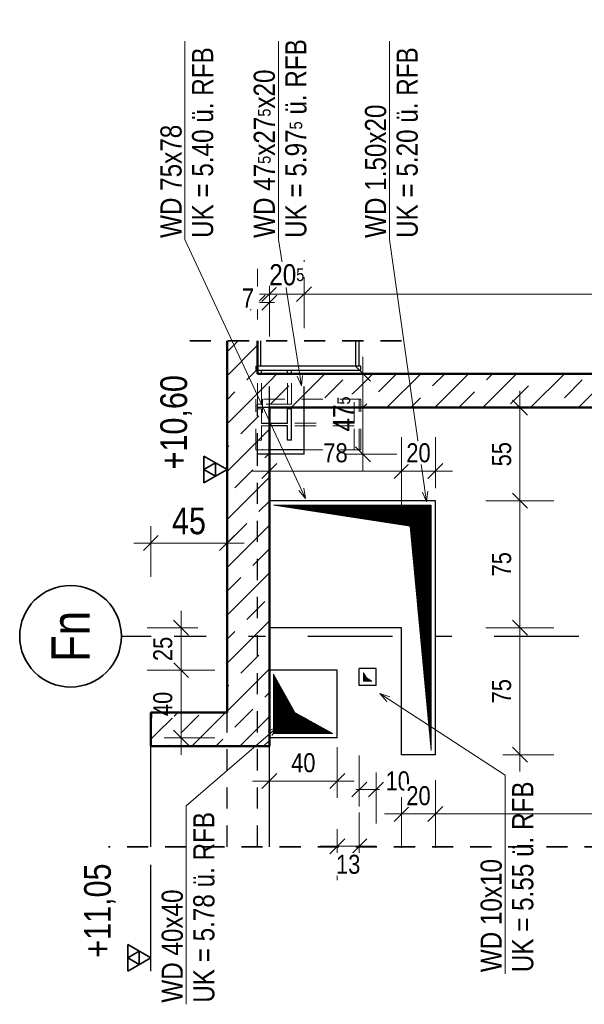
# Model space of a CAD drawing. Header units: millimetres. Extents: x -13 to 146, y -13 to 60.
# Tile 157 of 170: x 70.15 to 73.48, y 24.53 to 30.34. Entities that reach past the tile are written whole.
import ezdxf
from ezdxf.enums import TextEntityAlignment as Align

# ---------------------------------------------------------------- set-up
doc = ezdxf.new("R2010")
doc.units = ezdxf.units.MM
doc.linetypes.add('DASHDOTX2', pattern=[2, 1, -0.5, 0, -0.5])
doc.linetypes.add('HIDDEN', pattern=[0.375, 0.25, -0.125])
for name, color, linetype, lineweight in [('01_Neubau Raumschraffuren', 7, 'Continuous', 20), ('Achsen', 7, 'Continuous', 20), ('Schraffuren', 7, 'Continuous', 20), ('Texte', 7, 'Continuous', 20)]:
    doc.layers.add(name, color=color, linetype=linetype, lineweight=lineweight)
doc.styles.add('Arial Narrow', font='ARIALN.TTF')
doc.dimstyles.new('Arch_Strakon_dimstyle', dxfattribs={"dimtxt": 11.25, "dimasz": 1, "dimexe": 1.25, "dimexo": 0.0625, "dimgap": 1, "dimtad": 0, "dimdec": 5, "dimzin": 12, "dimdsep": 46, "dimtxsty": 'Arial Narrow', "dimblk": 'Arrowhead_Tick', "dimsah": 1, "dimcen": 0, "dimse1": 1, "dimse2": 1, "dimclrd": 6, "dimclrt": 3, "dimazin": 0, "dimtfac": 1, "dimtdec": 4, "dimtmove": 0, "dimatfit": 3, "dimldrblk": 'NONE', "dimfxl": 1, "dimtvp": 1, "dimtolj": 1, "dimtzin": 0, "dimlwd": 13, "dimarcsym": 2})
pattern_1 = [(45, (0, 0), (-0.00367695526, 0.00367695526), [])]
pattern_2 = [(45, (0, 0), (-0.14142136, 0.14142136), [0.15, -0.1]), (45, (-0.07071, 0.07071), (-0.14142136, 0.14142136), [])]

# ---------------------------------------------------------------- blocks, each defined once
blk = doc.blocks.new('Arrowhead_Tick')
at = {"color": 0, "linetype": 'Continuous', "lineweight": -2}
for p, q in [((0, 20), (0, -10)), ((-1, 0), (0, 0)), ((10, 0), (0, 0))]:
    blk.add_line(p, q, dxfattribs=at)
at = {"color": 2, "linetype": 'Continuous', "lineweight": 35}
blk.add_line((4.42, 4.42), (-4.42, -4.42), dxfattribs=at)
blk = doc.blocks.new('*D739')
at = {"color": 6, "linetype": 'Continuous', "lineweight": 13}
blk.add_line((73.1, 26.01), (73.1, 26.74), dxfattribs=at)
at = {"layer": 'Defpoints', "color": 0}
for p in [(72.4017, 26.75), (73.1, 26.75), (72.6017, 26)]:
    blk.add_point(p, dxfattribs=at)
at = {"color": 6, "lineweight": 13, "xscale": 0.01, "yscale": 0.01, "zscale": 0.01}
for p, rotation in [((73.1, 26.75), 90), ((73.1, 26), 270)]:
    blk.add_blockref('Arrowhead_Tick', p, dxfattribs=dict(at, rotation=rotation))
at = {"color": 3, "lineweight": 35, "insert": (72.9928, 26.375), "char_height": 0.1125, "attachment_point": 5, "rotation": 90, "style": 'Arial Narrow', "bg_fill": 3, "box_fill_scale": 1.1, "bg_fill_color": 256, "bg_fill_true_color": 13158600, "bg_fill_transparency": 0}
blk.add_mtext('\\A1;75', dxfattribs=at)
blk = doc.blocks.new('_None')
blk = doc.blocks.new('*D740')
at = {"color": 6, "linetype": 'Continuous', "lineweight": 13}
blk.add_line((73.1, 26.76), (73.1, 27.49), dxfattribs=at)
at = {"layer": 'Defpoints', "color": 0}
for p in [(72.6017, 27.5), (73.1, 27.5), (72.4017, 26.75)]:
    blk.add_point(p, dxfattribs=at)
at = {"color": 6, "lineweight": 13, "xscale": 0.01, "yscale": 0.01, "zscale": 0.01}
for p, rotation in [((73.1, 27.5), 90), ((73.1, 26.75), 270)]:
    blk.add_blockref('Arrowhead_Tick', p, dxfattribs=dict(at, rotation=rotation))
at = {"color": 3, "lineweight": 35, "insert": (72.9928, 27.125), "char_height": 0.1125, "attachment_point": 5, "rotation": 90, "style": 'Arial Narrow', "bg_fill": 3, "box_fill_scale": 1.1, "bg_fill_color": 256, "bg_fill_true_color": 13158600, "bg_fill_transparency": 0}
blk.add_mtext('\\A1;75', dxfattribs=at)
blk = doc.blocks.new('*D741')
at = {"color": 6, "linetype": 'Continuous', "lineweight": 13}
blk.add_line((73.1, 27.51), (73.1, 28.04), dxfattribs=at)
at = {"layer": 'Defpoints', "color": 0}
for p in [(71.6217, 28.05), (73.1, 28.05), (72.6017, 27.5)]:
    blk.add_point(p, dxfattribs=at)
at = {"color": 6, "lineweight": 13, "xscale": 0.01, "yscale": 0.01, "zscale": 0.01}
for p, rotation in [((73.1, 28.05), 90), ((73.1, 27.5), 270)]:
    blk.add_blockref('Arrowhead_Tick', p, dxfattribs=dict(at, rotation=rotation))
at = {"color": 3, "lineweight": 35, "insert": (72.9928, 27.775), "char_height": 0.1125, "attachment_point": 5, "rotation": 90, "style": 'Arial Narrow', "bg_fill": 3, "box_fill_scale": 1.1, "bg_fill_color": 256, "bg_fill_true_color": 13158600, "bg_fill_transparency": 0}
blk.add_mtext('\\A1;55', dxfattribs=at)
blk = doc.blocks.new('*D742')
at = {"color": 6, "linetype": 'Continuous', "lineweight": 13}
blk.add_line((71.6317, 27.6754), (72.3917, 27.6754), dxfattribs=at)
at = {"layer": 'Defpoints', "color": 0}
for p in [(72.4017, 27.6754), (71.6217, 26.75), (72.4017, 26.75)]:
    blk.add_point(p, dxfattribs=at)
at = {"color": 6, "lineweight": 13, "xscale": 0.01, "yscale": 0.01, "zscale": 0.01}
blk.add_blockref('Arrowhead_Tick', (72.4017, 27.6754), dxfattribs=at)
at = {"color": 6, "lineweight": 13, "xscale": 0.01, "yscale": 0.01, "zscale": 0.01, "rotation": 180}
blk.add_blockref('Arrowhead_Tick', (71.6217, 27.6754), dxfattribs=at)
at = {"color": 3, "lineweight": 35, "insert": (72.0117, 27.7828), "char_height": 0.1125, "attachment_point": 5, "style": 'Arial Narrow', "bg_fill": 3, "box_fill_scale": 1.1, "bg_fill_color": 256, "bg_fill_true_color": 13158600, "bg_fill_transparency": 0}
blk.add_mtext('\\A1;78', dxfattribs=at)
blk = doc.blocks.new('*D743')
at = {"color": 6, "linetype": 'Continuous', "lineweight": 13}
blk.add_line((72.4117, 27.6754), (72.5917, 27.6754), dxfattribs=at)
at = {"layer": 'Defpoints', "color": 0}
for p in [(72.6017, 27.6754), (72.6017, 27.5), (72.4017, 26.75)]:
    blk.add_point(p, dxfattribs=at)
at = {"color": 6, "lineweight": 13, "xscale": 0.01, "yscale": 0.01, "zscale": 0.01}
blk.add_blockref('Arrowhead_Tick', (72.6017, 27.6754), dxfattribs=at)
at = {"color": 6, "lineweight": 13, "xscale": 0.01, "yscale": 0.01, "zscale": 0.01, "rotation": 180}
blk.add_blockref('Arrowhead_Tick', (72.4017, 27.6754), dxfattribs=at)
at = {"color": 3, "lineweight": 35, "insert": (72.5017, 27.7828), "char_height": 0.1125, "attachment_point": 5, "style": 'Arial Narrow', "bg_fill": 3, "box_fill_scale": 1.1, "bg_fill_color": 256, "bg_fill_true_color": 13158600, "bg_fill_transparency": 0}
blk.add_mtext('\\A1;20', dxfattribs=at)
blk = doc.blocks.new('*D744')
at = {"color": 6, "linetype": 'Continuous', "lineweight": 13}
blk.add_line((71.6317, 25.8447), (72.0117, 25.8447), dxfattribs=at)
at = {"layer": 'Defpoints', "color": 0}
for p in [(71.6217, 26.1001), (72.0217, 26.1001), (72.0217, 25.8447)]:
    blk.add_point(p, dxfattribs=at)
at = {"color": 6, "lineweight": 13, "xscale": 0.01, "yscale": 0.01, "zscale": 0.01}
blk.add_blockref('Arrowhead_Tick', (72.0217, 25.8447), dxfattribs=at)
at = {"color": 6, "lineweight": 13, "xscale": 0.01, "yscale": 0.01, "zscale": 0.01, "rotation": 180}
blk.add_blockref('Arrowhead_Tick', (71.6217, 25.8447), dxfattribs=at)
at = {"color": 3, "lineweight": 35, "insert": (71.8217, 25.9521), "char_height": 0.1125, "attachment_point": 5, "style": 'Arial Narrow', "bg_fill": 3, "box_fill_scale": 1.1, "bg_fill_color": 256, "bg_fill_true_color": 13158600, "bg_fill_transparency": 0}
blk.add_mtext('\\A1;40', dxfattribs=at)
blk = doc.blocks.new('*D745')
at = {"color": 6, "linetype": 'Continuous', "lineweight": 13}
blk.add_line((72.0317, 25.4597), (72.1417, 25.4597), dxfattribs=at)
at = {"layer": 'Defpoints', "color": 0}
for p in [(72.1517, 26.4086), (72.0217, 26.1001), (72.1517, 25.4597)]:
    blk.add_point(p, dxfattribs=at)
at = {"color": 6, "lineweight": 13, "xscale": 0.01, "yscale": 0.01, "zscale": 0.01}
blk.add_blockref('Arrowhead_Tick', (72.1517, 25.4597), dxfattribs=at)
at = {"color": 6, "lineweight": 13, "xscale": 0.01, "yscale": 0.01, "zscale": 0.01, "rotation": 180}
blk.add_blockref('Arrowhead_Tick', (72.0217, 25.4597), dxfattribs=at)
at = {"color": 3, "lineweight": 35, "insert": (72.0867, 25.3522), "char_height": 0.1125, "attachment_point": 5, "style": 'Arial Narrow', "bg_fill": 3, "box_fill_scale": 1.1, "bg_fill_color": 256, "bg_fill_true_color": 13158600, "bg_fill_transparency": 0}
blk.add_mtext('\\A1;13', dxfattribs=at)
blk = doc.blocks.new('*D746')
at = {"color": 6, "linetype": 'Continuous', "lineweight": 13}
for p, q in [((72.1417, 25.7947), (72.1317, 25.7947)), ((72.1517, 25.7947), (72.2517, 25.7947)), ((72.2617, 25.7947), (72.2717, 25.7947))]:
    blk.add_line(p, q, dxfattribs=at)
at = {"layer": 'Defpoints', "color": 0}
for p in [(72.1517, 26.4086), (72.2517, 26.4086), (72.2517, 25.7947)]:
    blk.add_point(p, dxfattribs=at)
at = {"color": 6, "lineweight": 13, "xscale": 0.01, "yscale": 0.01, "zscale": 0.01}
blk.add_blockref('Arrowhead_Tick', (72.1517, 25.7947), dxfattribs=at)
at = {"color": 6, "lineweight": 13, "xscale": 0.01, "yscale": 0.01, "zscale": 0.01, "rotation": 180}
blk.add_blockref('Arrowhead_Tick', (72.2517, 25.7947), dxfattribs=at)
at = {"color": 3, "lineweight": 35, "insert": (72.3788, 25.8447), "char_height": 0.1125, "attachment_point": 5, "style": 'Arial Narrow', "bg_fill": 3, "box_fill_scale": 1.1, "bg_fill_color": 256, "bg_fill_true_color": 13158600, "bg_fill_transparency": 0}
blk.add_mtext('\\A1;10', dxfattribs=at)
blk = doc.blocks.new('*D747')
at = {"color": 6, "linetype": 'Continuous', "lineweight": 13}
blk.add_line((71.1, 26.1101), (71.1, 26.4901), dxfattribs=at)
at = {"layer": 'Defpoints', "color": 0}
for p in [(71.1, 26.5001), (71.6217, 26.5001), (71.6217, 26.1001)]:
    blk.add_point(p, dxfattribs=at)
at = {"color": 6, "lineweight": 13, "xscale": 0.01, "yscale": 0.01, "zscale": 0.01}
for p, rotation in [((71.1, 26.5001), 90), ((71.1, 26.1001), 270)]:
    blk.add_blockref('Arrowhead_Tick', p, dxfattribs=dict(at, rotation=rotation))
at = {"color": 3, "lineweight": 35, "insert": (70.9926, 26.3001), "char_height": 0.1125, "attachment_point": 5, "rotation": 90, "style": 'Arial Narrow', "bg_fill": 3, "box_fill_scale": 1.1, "bg_fill_color": 256, "bg_fill_true_color": 13158600, "bg_fill_transparency": 0}
blk.add_mtext('\\A1;40', dxfattribs=at)
blk = doc.blocks.new('*D748')
at = {"color": 6, "linetype": 'Continuous', "lineweight": 13}
blk.add_line((71.1, 26.5101), (71.1, 26.74), dxfattribs=at)
at = {"layer": 'Defpoints', "color": 0}
for p in [(71.1, 26.75), (71.6217, 26.75), (71.6217, 26.5001)]:
    blk.add_point(p, dxfattribs=at)
at = {"color": 6, "lineweight": 13, "xscale": 0.01, "yscale": 0.01, "zscale": 0.01}
for p, rotation in [((71.1, 26.75), 90), ((71.1, 26.5001), 270)]:
    blk.add_blockref('Arrowhead_Tick', p, dxfattribs=dict(at, rotation=rotation))
at = {"color": 3, "lineweight": 35, "insert": (70.9926, 26.625), "char_height": 0.1125, "attachment_point": 5, "rotation": 90, "style": 'Arial Narrow', "bg_fill": 3, "box_fill_scale": 1.1, "bg_fill_color": 256, "bg_fill_true_color": 13158600, "bg_fill_transparency": 0}
blk.add_mtext('\\A1;25', dxfattribs=at)
blk = doc.blocks.new('*D750')
at = {"color": 6, "linetype": 'Continuous', "lineweight": 13}
blk.add_line((72.4117, 25.65), (72.5917, 25.65), dxfattribs=at)
at = {"layer": 'Defpoints', "color": 0}
for p in [(72.4017, 27.5), (72.6017, 26), (72.6017, 25.65)]:
    blk.add_point(p, dxfattribs=at)
at = {"color": 6, "lineweight": 13, "xscale": 0.01, "yscale": 0.01, "zscale": 0.01}
blk.add_blockref('Arrowhead_Tick', (72.6017, 25.65), dxfattribs=at)
at = {"color": 6, "lineweight": 13, "xscale": 0.01, "yscale": 0.01, "zscale": 0.01, "rotation": 180}
blk.add_blockref('Arrowhead_Tick', (72.4017, 25.65), dxfattribs=at)
at = {"color": 3, "lineweight": 35, "insert": (72.5017, 25.7574), "char_height": 0.1125, "attachment_point": 5, "style": 'Arial Narrow', "bg_fill": 3, "box_fill_scale": 1.1, "bg_fill_color": 256, "bg_fill_true_color": 13158600, "bg_fill_transparency": 0}
blk.add_mtext('\\A1;20', dxfattribs=at)
blk = doc.blocks.new('*D751')
at = {"color": 6, "linetype": 'Continuous', "lineweight": 13}
blk.add_line((72.6117, 25.65), (77.7917, 25.65), dxfattribs=at)
at = {"layer": 'Defpoints', "color": 0}
for p in [(77.8017, 27.6625), (72.6017, 26), (77.8017, 25.65)]:
    blk.add_point(p, dxfattribs=at)
at = {"color": 6, "lineweight": 13, "xscale": 0.01, "yscale": 0.01, "zscale": 0.01}
blk.add_blockref('Arrowhead_Tick', (77.8017, 25.65), dxfattribs=at)
at = {"color": 6, "lineweight": 13, "xscale": 0.01, "yscale": 0.01, "zscale": 0.01, "rotation": 180}
blk.add_blockref('Arrowhead_Tick', (72.6017, 25.65), dxfattribs=at)
at = {"color": 3, "lineweight": 35, "insert": (75.2017, 25.7574), "char_height": 0.1125, "attachment_point": 5, "style": 'Arial Narrow', "bg_fill": 3, "box_fill_scale": 1.1, "bg_fill_color": 256, "bg_fill_true_color": 13158600, "bg_fill_transparency": 0}
blk.add_mtext('\\A1;5.20', dxfattribs=at)
blk = doc.blocks.new('*D756')
at = {"color": 6, "linetype": 'Continuous', "lineweight": 13}
blk.add_line((70.9317, 27.25), (71.3617, 27.25), dxfattribs=at)
at = {"layer": 'Defpoints', "color": 0}
for p in [(71.3717, 27.25), (70.9217, 26.25), (71.3717, 26.25)]:
    blk.add_point(p, dxfattribs=at)
at = {"color": 6, "lineweight": 13, "xscale": 0.01, "yscale": 0.01, "zscale": 0.01}
blk.add_blockref('Arrowhead_Tick', (71.3717, 27.25), dxfattribs=at)
at = {"color": 6, "lineweight": 13, "xscale": 0.01, "yscale": 0.01, "zscale": 0.01, "rotation": 180}
blk.add_blockref('Arrowhead_Tick', (70.9217, 27.25), dxfattribs=at)
at = {"color": 2, "lineweight": 35, "insert": (71.1467, 27.3801), "char_height": 0.1575, "attachment_point": 5, "style": 'Arial Narrow', "bg_fill": 3, "box_fill_scale": 1.1, "bg_fill_color": 256, "bg_fill_true_color": 13158600, "bg_fill_transparency": 0}
blk.add_mtext('\\A1;45', dxfattribs=at)
blk = doc.blocks.new('*D795')
at = {"layer": 'Defpoints', "color": 0}
for p in [(71.6217, 28.25), (71.8267, 28.25)]:
    blk.add_point(p, dxfattribs=at)
at = {"layer": 'Texte', "color": 6, "linetype": 'Continuous', "lineweight": 13}
blk.add_line((71.6317, 28.7203), (71.8167, 28.7203), dxfattribs=at)
at = {"layer": 'Texte', "color": 6, "lineweight": 13, "xscale": 0.01, "yscale": 0.01, "zscale": 0.01}
blk.add_blockref('Arrowhead_Tick', (71.8267, 28.7203), dxfattribs=at)
at = {"layer": 'Texte', "color": 6, "lineweight": 13, "xscale": 0.01, "yscale": 0.01, "zscale": 0.01, "rotation": 180}
blk.add_blockref('Arrowhead_Tick', (71.6217, 28.7203), dxfattribs=at)
at = {"layer": 'Texte', "color": 3, "lineweight": 35, "insert": (71.7242, 28.8342), "char_height": 0.125, "attachment_point": 5, "style": 'Arial Narrow', "bg_fill": 3, "box_fill_scale": 1.1, "bg_fill_color": 256, "bg_fill_true_color": 13158600, "bg_fill_transparency": 0}
blk.add_mtext('\\A1;20{\\A1;\\H.6x;\\S5;}', dxfattribs=at)
at = {"layer": 'Defpoints', "color": 0}
blk.add_point((71.8267, 28.7203), dxfattribs=at)
blk = doc.blocks.new('*D796')
at = {"layer": 'Defpoints', "color": 0}
for p in [(71.8267, 28.25), (71.8267, 27.775)]:
    blk.add_point(p, dxfattribs=at)
at = {"layer": 'Texte', "color": 6, "linetype": 'Continuous', "lineweight": 13}
blk.add_line((72.1732, 27.785), (72.1732, 28.24), dxfattribs=at)
at = {"layer": 'Texte', "color": 6, "lineweight": 13, "xscale": 0.01, "yscale": 0.01, "zscale": 0.01}
for p, rotation in [((72.1732, 28.25), 90), ((72.1732, 27.775), 270)]:
    blk.add_blockref('Arrowhead_Tick', p, dxfattribs=dict(at, rotation=rotation))
at = {"layer": 'Texte', "color": 3, "lineweight": 35, "insert": (72.0607, 28.0125), "char_height": 0.125, "attachment_point": 5, "rotation": 90, "style": 'Arial Narrow', "bg_fill": 3, "box_fill_scale": 1.1, "bg_fill_color": 256, "bg_fill_true_color": 13158600, "bg_fill_transparency": 0}
blk.add_mtext('\\A1;47{\\A1;\\H.6x;\\S5;}', dxfattribs=at)
at = {"layer": 'Defpoints', "color": 0}
blk.add_point((72.1732, 28.25), dxfattribs=at)
blk = doc.blocks.new('*D797')
at = {"color": 6, "linetype": 'Continuous', "lineweight": 13}
blk.add_line((71.8367, 28.7203), (77.7917, 28.7203), dxfattribs=at)
at = {"layer": 'Defpoints', "color": 0}
for p in [(77.8017, 28.7203), (77.8017, 28.05), (71.8267, 27.775)]:
    blk.add_point(p, dxfattribs=at)
at = {"color": 6, "lineweight": 13, "xscale": 0.01, "yscale": 0.01, "zscale": 0.01}
blk.add_blockref('Arrowhead_Tick', (77.8017, 28.7203), dxfattribs=at)
at = {"color": 6, "lineweight": 13, "xscale": 0.01, "yscale": 0.01, "zscale": 0.01, "rotation": 180}
blk.add_blockref('Arrowhead_Tick', (71.8267, 28.7203), dxfattribs=at)
at = {"color": 3, "lineweight": 35, "insert": (74.8142, 28.8342), "char_height": 0.125, "attachment_point": 5, "style": 'Arial Narrow', "bg_fill": 3, "box_fill_scale": 1.1, "bg_fill_color": 256, "bg_fill_true_color": 13158600, "bg_fill_transparency": 0}
blk.add_mtext('\\A1;5.97{\\A1;\\H.6x;\\S5;}', dxfattribs=at)
blk = doc.blocks.new('*D813')
at = {"layer": 'Defpoints', "color": 0}
for p in [(71.6217, 28.6703), (71.6217, 28.25), (71.5517, 27.857)]:
    blk.add_point(p, dxfattribs=at)
at = {"layer": 'Texte', "color": 6, "linetype": 'Continuous', "lineweight": 13}
for p, q in [((71.5417, 28.6703), (71.5317, 28.6703)), ((71.5517, 28.6703), (71.6217, 28.6703)), ((71.6317, 28.6703), (71.6417, 28.6703))]:
    blk.add_line(p, q, dxfattribs=at)
at = {"layer": 'Texte', "color": 6, "lineweight": 13, "xscale": 0.01, "yscale": 0.01, "zscale": 0.01}
blk.add_blockref('Arrowhead_Tick', (71.5517, 28.6703), dxfattribs=at)
at = {"layer": 'Texte', "color": 6, "lineweight": 13, "xscale": 0.01, "yscale": 0.01, "zscale": 0.01, "rotation": 180}
blk.add_blockref('Arrowhead_Tick', (71.6217, 28.6703), dxfattribs=at)
at = {"layer": 'Texte', "color": 3, "lineweight": 35, "insert": (71.4949, 28.6976), "char_height": 0.1125, "attachment_point": 5, "style": 'Arial Narrow', "bg_fill": 3, "box_fill_scale": 1.1, "bg_fill_color": 256, "bg_fill_true_color": 13158600, "bg_fill_transparency": 0}
blk.add_mtext('\\A1;7', dxfattribs=at)

msp = doc.modelspace()

# ---------------------------------------------------------------- hatches: boundary and pattern name
at = {"layer": 'Schraffuren', "lineweight": 13}
h = msp.add_hatch(dxfattribs=at)
h.set_pattern_fill('bB', color=6, scale=0.01, angle=45, style=0, pattern_type=2)
h.set_pattern_definition(pattern_2)
h.paths.add_polyline_path([(71.371687, 26.04996), (71.621687, 26.04996), (71.621687, 28.249984), (71.551687, 28.249984), (71.551687, 28.444326), (71.371687, 28.444326)])
h = msp.add_hatch(dxfattribs=at)
h.set_pattern_fill('bB', color=6, scale=0.01, angle=45, style=0, pattern_type=2)
h.set_pattern_definition(pattern_2)
h.paths.add_polyline_path([(74.801688, 28.049968), (74.801681, 28.249968), (71.621687, 28.249984), (71.621687, 28.049984)])
h = msp.add_hatch(dxfattribs=at)
h.set_pattern_fill('bB', color=6, scale=0.01, angle=45, style=0, pattern_type=2)
h.set_pattern_definition(pattern_2)
h.paths.add_polyline_path([(70.921687, 26.04996), (71.371687, 26.04996), (71.371687, 26.24996), (70.921687, 26.24996)])
at = {"layer": 'Texte', "lineweight": 13}
h = msp.add_hatch(dxfattribs=at)
h.set_pattern_fill('Mau', color=6, scale=0.01, angle=45, style=0, pattern_type=2)
h.set_pattern_definition(pattern_1)
h.paths.add_polyline_path([(71.646687, 27.474966), (72.451681, 27.349966), (72.576681, 26.024966), (72.576681, 27.474966)])
h = msp.add_hatch(dxfattribs=at)
h.set_pattern_fill('Mau', color=6, scale=0.01, angle=45, style=0, pattern_type=2)
h.set_pattern_definition(pattern_1)
h.paths.add_polyline_path([(71.996681, 26.125115), (71.771685, 26.250118), (71.646681, 26.475116), (71.646687, 26.125116)])
h = msp.add_hatch(dxfattribs=at)
h.set_pattern_fill('Mau', color=6, scale=0.01, angle=45, style=0, pattern_type=2)
h.set_pattern_definition(pattern_1)
h.paths.add_polyline_path([(72.226681, 26.433563), (72.194688, 26.454204), (72.176681, 26.483563), (72.176681, 26.433563)])

# ---------------------------------------------------------------- linework, layer by layer
at = {"color": 5, "linetype": 'Continuous', "lineweight": 18}
for p, q in [((71.12279, 29.042711), (71.12279, 30.215432)), ((71.67511, 29.042711), (71.67511, 30.215432)), ((72.330215, 29.042711), (72.330215, 30.215432)), ((71.12279, 29.042711), (71.835445, 27.513097)), ((71.67511, 29.042711), (71.811029, 28.178382)), ((72.330215, 29.042711), (72.549658, 27.494546)), ((71.811029, 28.178382), (71.785827, 28.235157)), ((71.81759, 28.240152), (71.811029, 28.178382)), ((71.824679, 27.574273), (71.835445, 27.513097)), ((71.835445, 27.513097), (71.795533, 27.560694)), ((72.549658, 27.494546), (72.52532, 27.551696)), ((72.557155, 27.556208), (72.549658, 27.494546)), ((73.012387, 25.878596), (72.272829, 26.361065)), ((72.314297, 26.314816), (72.272829, 26.361065)), ((72.272829, 26.361065), (72.331866, 26.341746)), ((71.129987, 25.698568), (71.670971, 26.165724)), ((71.615051, 26.138678), (71.670971, 26.165724)), ((71.670971, 26.165724), (71.636066, 26.114342)), ((73.012387, 24.705875), (73.012387, 25.878596)), ((71.129987, 24.525847), (71.129987, 25.698568))]:
    msp.add_line(p, q, dxfattribs=at)
at = {"color": 3, "linetype": 'Continuous', "lineweight": 25}
for p, q in [((71.371687, 27.605621), (71.371687, 28.234046)), ((70.921687, 24.72125), (70.921687, 25.349675))]:
    msp.add_line(p, q, dxfattribs=at)
at = {"color": 2, "linetype": 'Continuous', "lineweight": 35}
for p, q in [((71.371687, 27.684371), (71.235292, 27.763121)), ((71.235292, 27.763121), (71.235292, 27.605621)), ((71.30349, 27.723746), (71.235292, 27.684371)), ((71.235292, 27.605621), (71.371687, 27.684371)), ((71.235292, 27.684371), (71.30349, 27.644996)), ((71.30349, 27.644996), (71.30349, 27.723746)), ((70.921687, 24.8), (70.785292, 24.87875)), ((70.785292, 24.87875), (70.785292, 24.72125)), ((70.85349, 24.839375), (70.785292, 24.8)), ((70.85349, 24.760625), (70.85349, 24.839375)), ((70.785292, 24.72125), (70.921687, 24.8)), ((70.785292, 24.8), (70.85349, 24.760625))]:
    msp.add_line(p, q, dxfattribs=at)
at = {"color": 9, "linetype": 'Continuous', "lineweight": 0}
for centre in [(72.401681, 27.499966), (71.621681, 26.749966), (71.621681, 26.100116)]:
    msp.add_circle(centre, 0.00111, dxfattribs=at)
at = {"layer": 'Achsen', "color": 3, "linetype": 'DASHDOTX2', "lineweight": 25, "ltscale": 0.5}
msp.add_line((70.747709, 26.69986), (74.845534, 26.69986), dxfattribs=at)
at = {"layer": 'Achsen', "color": 3, "linetype": 'Continuous', "lineweight": 25}
msp.add_line((72.251681, 26.508563), (72.151681, 26.508563), dxfattribs=at)
at = {"layer": 'Achsen', "color": 2, "linetype": 'Continuous', "lineweight": 35}
msp.add_circle((70.447709, 26.69986), 0.3, dxfattribs=at)
at = {"layer": 'Texte', "color": 6, "linetype": 'Continuous', "lineweight": 13}
for p, q in [((71.646687, 27.474966), (72.576681, 27.474966)), ((71.646687, 27.474966), (72.451681, 27.349966)), ((72.576681, 27.474966), (72.576681, 26.024966)), ((72.451681, 27.349966), (72.576681, 26.024966)), ((71.646687, 26.125116), (71.646681, 26.475116)), ((71.771685, 26.250118), (71.646681, 26.475116)), ((72.176681, 26.433563), (72.176681, 26.483563)), ((72.194688, 26.454204), (72.176681, 26.483563)), ((72.226681, 26.433563), (72.176681, 26.433563)), ((72.226681, 26.433563), (72.194688, 26.454204)), ((71.996681, 26.125115), (71.771685, 26.250118)), ((71.996681, 26.125115), (71.646687, 26.125116))]:
    msp.add_line(p, q, dxfattribs=at)

# ---------------------------------------------------------------- texts
at = {"color": 2, "lineweight": 35, "char_height": 0.1575, "attachment_point": 1, "rotation": 90, "line_spacing_factor": 0.9, "style": 'Arial Narrow'}
for s, insert in [(' +10,60', (70.977937, 27.635105)), (' +11,05', (70.527937, 24.750621))]:
    msp.add_mtext(s, dxfattribs=dict(at, insert=insert))
at = {"layer": 'Achsen', "color": 4, "lineweight": 50, "style": 'Arial Narrow'}
msp.add_text('Fn', height=0.225, rotation=90, dxfattribs=at).set_placement((70.447709, 26.699032), align=Align.MIDDLE_CENTER)
at = {"layer": 'Texte', "color": 3, "lineweight": 25, "style": 'Arial Narrow'}
for s, p in [('UK = 5.40 ü. RFB', (71.289748, 29.052417)), ('UK = 5.20 ü. RFB', (72.497172, 29.052417)), ('WD 1.50x20', (72.310683, 29.052417)), ('WD 75x78', (71.103259, 29.052417)), ('UK = 5.78 ü. RFB', (71.296944, 24.535553)), ('WD 40x40', (71.110455, 24.535553))]:
    msp.add_text(s, height=0.125, rotation=90, dxfattribs=at).set_placement(p)
at = {"layer": 'Texte', "color": 3, "lineweight": 25, "char_height": 0.125, "attachment_point": 7, "rotation": 90, "line_spacing_factor": 0.9, "style": 'Arial Narrow'}
for s, insert in [('WD 47{\\A1;\\H.6x;\\S5;}x27{\\A1;\\H.6x;\\S5;}x20', (71.655579, 29.052417)), ('UK = 5.97{\\A1;\\H.6x;\\S5;} ü. RFB', (71.842068, 29.052417))]:
    msp.add_mtext(s, dxfattribs=dict(at, insert=insert))

# ---------------------------------------------------------------- next in the draw order: dimensions: what is measured, and where the dimension line sits
at = {"lineweight": 35}
dim = msp.add_linear_dim(base=(73.1, 26.749966), p1=(72.601681, 25.999966), p2=(72.401681, 26.749966), angle=90, text='75', dimstyle='Arch_Strakon_dimstyle', override={"dimscale": 0.01, "dimtxt": 11.25, "dimasz": 1, "dimgap": 5, "dimtad": 1, "dimjust": 0, "dimtih": 0, "dimtoh": 0, "dimdec": 5, "dimdsep": 46, "dimtxsty": 'Arial Narrow', "dimclrd": 6, "dimclrt": 3, "dimtix": 1, "dimtofl": 255, "dimtmove": 0, "dimatfit": 2, "dimfxl": 0, "dimfxlon": 0, "dimtvp": 44.444444, "dimtfill": 1, "dimtfillclr": 7, "dimlwd": 13}, dxfattribs=at)
dim.commit()
dim.dimension.update_dxf_attribs({"geometry": '*D739', "text_midpoint": (73.1, 26.374966), "dimtype": 160})
dim = msp.add_linear_dim(base=(72.021681, 25.844662), p1=(71.621681, 26.100116), p2=(72.021681, 26.100116), text='40', dimstyle='Arch_Strakon_dimstyle', override={"dimscale": 0.01, "dimtxt": 11.25, "dimasz": 1, "dimgap": 5, "dimtad": 1, "dimjust": 0, "dimtih": 0, "dimtoh": 0, "dimdec": 5, "dimdsep": 46, "dimtxsty": 'Arial Narrow', "dimclrd": 6, "dimclrt": 3, "dimtix": 1, "dimtofl": 255, "dimtmove": 0, "dimatfit": 2, "dimfxl": 0, "dimfxlon": 0, "dimtvp": 44.444444, "dimtfill": 1, "dimtfillclr": 7, "dimlwd": 13}, dxfattribs=at)
dim.commit()
dim.dimension.update_dxf_attribs({"geometry": '*D744', "text_midpoint": (71.821681, 25.844662), "dimtype": 160})
at = {"layer": 'Texte', "lineweight": 35}
dim = msp.add_linear_dim(base=(71.826681, 28.720346), p1=(71.621687, 28.249968), p2=(71.826681, 28.249968), text='20{\\A1;\\H.6x;\\S5;}', dimstyle='Arch_Strakon_dimstyle', override={"dimscale": 0.01, "dimtxt": 12.5, "dimasz": 1, "dimgap": 5, "dimtad": 1, "dimjust": 0, "dimtih": 0, "dimtoh": 0, "dimdec": 5, "dimdsep": 46, "dimtxsty": 'Arial Narrow', "dimclrd": 6, "dimclrt": 3, "dimtix": 1, "dimtofl": 255, "dimtmove": 0, "dimatfit": 2, "dimfxl": 0, "dimfxlon": 0, "dimtvp": 40, "dimtfill": 1, "dimtfillclr": 7, "dimlwd": 13}, dxfattribs=at)
dim.commit()
dim.dimension.update_dxf_attribs({"geometry": '*D795', "text_midpoint": (71.724184, 28.720346), "dimtype": 160})

# ---------------------------------------------------------------- next in the draw order: dimensions: what is measured, and where the dimension line sits
at = {"lineweight": 35}
for base, p1, p2, text, picture, middle in [((73.1, 27.499966), (72.401681, 26.749966), (72.601681, 27.499966), '75', '*D740', (73.1, 27.124966)), ((71.1, 26.500116), (71.621681, 26.100116), (71.621687, 26.500116), '40', '*D747', (71.1, 26.300116))]:
    dim = msp.add_linear_dim(base=base, p1=p1, p2=p2, angle=90, text=text, dimstyle='Arch_Strakon_dimstyle', override={"dimscale": 0.01, "dimtxt": 11.25, "dimasz": 1, "dimgap": 5, "dimtad": 1, "dimjust": 0, "dimtih": 0, "dimtoh": 0, "dimdec": 5, "dimdsep": 46, "dimtxsty": 'Arial Narrow', "dimclrd": 6, "dimclrt": 3, "dimtix": 1, "dimtofl": 255, "dimtmove": 0, "dimatfit": 2, "dimfxl": 0, "dimfxlon": 0, "dimtvp": 44.444444, "dimtfill": 1, "dimtfillclr": 7, "dimlwd": 13}, dxfattribs=at)
    dim.commit()
    dim.dimension.update_dxf_attribs({"geometry": picture, "text_midpoint": middle, "dimtype": 160})
dim = msp.add_linear_dim(base=(72.151681, 25.459662), p1=(72.021681, 26.100116), p2=(72.151681, 26.408563), text='13', dimstyle='Arch_Strakon_dimstyle', override={"dimscale": 0.01, "dimtxt": 11.25, "dimasz": 1, "dimgap": 5, "dimtad": 4, "dimjust": 0, "dimtih": 0, "dimtoh": 0, "dimdec": 5, "dimdsep": 46, "dimtxsty": 'Arial Narrow', "dimclrd": 6, "dimclrt": 3, "dimtix": 1, "dimtofl": 255, "dimtmove": 0, "dimatfit": 2, "dimfxl": 0, "dimfxlon": 0, "dimtvp": 44.444444, "dimtfill": 1, "dimtfillclr": 7, "dimlwd": 13}, dxfattribs=at)
dim.commit()
dim.dimension.update_dxf_attribs({"geometry": '*D745', "text_midpoint": (72.086681, 25.459662), "dimtype": 160})

# ---------------------------------------------------------------- next in the draw order: linework, layer by layer
at = {"color": 4, "linetype": 'Continuous', "lineweight": 50}
for p, q in [((71.371687, 26.04996), (70.921687, 26.04996)), ((71.621687, 26.04996), (71.371687, 26.04996))]:
    msp.add_line(p, q, dxfattribs=at)
at = {"layer": 'Achsen', "color": 3, "linetype": 'Continuous', "lineweight": 25}
for p, q in [((72.021681, 26.100116), (72.021681, 26.500116)), ((72.021681, 26.100116), (71.621687, 26.100116)), ((70.921687, 25.45688), (70.921687, 26.04996)), ((71.621687, 25.45688), (71.621687, 26.04996))]:
    msp.add_line(p, q, dxfattribs=at)

# ---------------------------------------------------------------- next in the draw order: dimensions: what is measured, and where the dimension line sits
at = {"lineweight": 35}
dim = msp.add_linear_dim(base=(73.1, 28.049968), p1=(72.601681, 27.499966), p2=(71.621687, 28.049968), angle=90, text='55', dimstyle='Arch_Strakon_dimstyle', override={"dimscale": 0.01, "dimtxt": 11.25, "dimasz": 1, "dimgap": 5, "dimtad": 1, "dimjust": 0, "dimtih": 0, "dimtoh": 0, "dimdec": 5, "dimdsep": 46, "dimtxsty": 'Arial Narrow', "dimclrd": 6, "dimclrt": 3, "dimtix": 1, "dimtofl": 255, "dimtmove": 0, "dimatfit": 2, "dimfxl": 0, "dimfxlon": 0, "dimtvp": 44.444444, "dimtfill": 1, "dimtfillclr": 7, "dimlwd": 13}, dxfattribs=at)
dim.commit()
dim.dimension.update_dxf_attribs({"geometry": '*D741', "text_midpoint": (73.1, 27.774967), "dimtype": 160})
dim = msp.add_linear_dim(base=(72.251681, 25.794662), p1=(72.151681, 26.408563), p2=(72.251681, 26.408563), text='10', dimstyle='Arch_Strakon_dimstyle', override={"dimscale": 0.01, "dimtxt": 11.25, "dimasz": 1, "dimgap": 5, "dimtad": 1, "dimjust": 4, "dimtih": 0, "dimtoh": 0, "dimdec": 5, "dimdsep": 46, "dimtxsty": 'Arial Narrow', "dimclrd": 6, "dimclrt": 3, "dimtix": 0, "dimtofl": 255, "dimtmove": 2, "dimatfit": 2, "dimfxl": 0, "dimfxlon": 0, "dimtvp": 44.444444, "dimtfill": 1, "dimtfillclr": 7, "dimlwd": 13}, dxfattribs=at)
dim.commit()
dim.dimension.update_dxf_attribs({"geometry": '*D746', "text_midpoint": (72.378806, 25.844662), "dimtype": 160})

# ---------------------------------------------------------------- next in the draw order: linework, layer by layer
at = {"layer": 'Achsen', "color": 3, "linetype": 'Continuous', "lineweight": 25}
for p, q in [((72.151681, 26.408563), (72.151681, 26.508563)), ((72.251681, 26.408563), (72.251681, 26.508563)), ((72.251681, 26.408563), (72.151681, 26.408563))]:
    msp.add_line(p, q, dxfattribs=at)

# ---------------------------------------------------------------- next in the draw order: dimensions: what is measured, and where the dimension line sits
at = {"lineweight": 35}
dim = msp.add_linear_dim(base=(72.401681, 27.675391), p1=(71.621687, 26.749966), p2=(72.401681, 26.749966), text='78', dimstyle='Arch_Strakon_dimstyle', override={"dimscale": 0.01, "dimtxt": 11.25, "dimasz": 1, "dimgap": 5, "dimtad": 1, "dimjust": 0, "dimtih": 0, "dimtoh": 0, "dimdec": 5, "dimdsep": 46, "dimtxsty": 'Arial Narrow', "dimclrd": 6, "dimclrt": 3, "dimtix": 1, "dimtofl": 255, "dimtmove": 0, "dimatfit": 2, "dimfxl": 0, "dimfxlon": 0, "dimtvp": 44.444444, "dimtfill": 1, "dimtfillclr": 7, "dimlwd": 13}, dxfattribs=at)
dim.commit()
dim.dimension.update_dxf_attribs({"geometry": '*D742', "text_midpoint": (72.011684, 27.675391), "dimtype": 160})

# ---------------------------------------------------------------- next in the draw order: linework, layer by layer
at = {"layer": '01_Neubau Raumschraffuren', "color": 6, "linetype": 'HIDDEN', "lineweight": 13, "ltscale": 0.5}
for p, q in [((71.621687, 27.799984), (71.541687, 27.799984)), ((71.581681, 27.799984), (71.581681, 27.804984))]:
    msp.add_line(p, q, dxfattribs=at)
at = {"layer": '01_Neubau Raumschraffuren', "color": 3, "linetype": 'HIDDEN', "lineweight": 25, "ltscale": 0.5}
msp.add_line((71.621687, 27.774984), (71.551687, 27.774984), dxfattribs=at)

# ---------------------------------------------------------------- next in the draw order: dimensions: what is measured, and where the dimension line sits
at = {"lineweight": 35}
dim = msp.add_linear_dim(base=(72.601681, 27.675391), p1=(72.401681, 26.749966), p2=(72.601681, 27.499966), text='20', dimstyle='Arch_Strakon_dimstyle', override={"dimscale": 0.01, "dimtxt": 11.25, "dimasz": 1, "dimgap": 5, "dimtad": 1, "dimjust": 0, "dimtih": 0, "dimtoh": 0, "dimdec": 5, "dimdsep": 46, "dimtxsty": 'Arial Narrow', "dimclrd": 6, "dimclrt": 3, "dimtix": 1, "dimtofl": 255, "dimtmove": 0, "dimatfit": 2, "dimfxl": 0, "dimfxlon": 0, "dimtvp": 44.444444, "dimtfill": 1, "dimtfillclr": 7, "dimlwd": 13}, dxfattribs=at)
dim.commit()
dim.dimension.update_dxf_attribs({"geometry": '*D743', "text_midpoint": (72.501681, 27.675391), "dimtype": 160})
dim = msp.add_linear_dim(base=(71.1, 26.749966), p1=(71.621687, 26.500116), p2=(71.621681, 26.749966), angle=90, text='25', dimstyle='Arch_Strakon_dimstyle', override={"dimscale": 0.01, "dimtxt": 11.25, "dimasz": 1, "dimgap": 5, "dimtad": 1, "dimjust": 0, "dimtih": 0, "dimtoh": 0, "dimdec": 5, "dimdsep": 46, "dimtxsty": 'Arial Narrow', "dimclrd": 6, "dimclrt": 3, "dimtix": 1, "dimtofl": 255, "dimtmove": 0, "dimatfit": 2, "dimfxl": 0, "dimfxlon": 0, "dimtvp": 44.444444, "dimtfill": 1, "dimtfillclr": 7, "dimlwd": 13}, dxfattribs=at)
dim.commit()
dim.dimension.update_dxf_attribs({"geometry": '*D748', "text_midpoint": (71.1, 26.625041), "dimtype": 160})
at = {"layer": 'Texte', "lineweight": 35}
dim = msp.add_linear_dim(base=(71.621687, 28.670346), p1=(71.551687, 27.856984), p2=(71.621687, 28.249968), text='7', dimstyle='Arch_Strakon_dimstyle', override={"dimscale": 0.01, "dimtxt": 11.25, "dimasz": 1, "dimgap": 5, "dimtad": 0, "dimjust": 0, "dimtih": 0, "dimtoh": 0, "dimdec": 4, "dimdsep": 46, "dimtxsty": 'Arial Narrow', "dimclrd": 6, "dimclrt": 3, "dimtix": 0, "dimtofl": 255, "dimtmove": 2, "dimatfit": 2, "dimfxl": 0, "dimfxlon": 0, "dimtvp": 44.444444, "dimtfill": 1, "dimtfillclr": 7, "dimlwd": 13}, dxfattribs=at)
dim.commit()
dim.dimension.update_dxf_attribs({"geometry": '*D813', "text_midpoint": (71.494944, 28.697575), "dimtype": 160})

# ---------------------------------------------------------------- next in the draw order: linework, layer by layer
at = {"color": 4, "linetype": 'Continuous', "lineweight": 50}
for p, q in [((71.551687, 28.249984), (71.551687, 28.444326)), ((71.621687, 28.249968), (71.551687, 28.249968)), ((71.621687, 26.04996), (71.621687, 28.049984))]:
    msp.add_line(p, q, dxfattribs=at)
at = {"layer": '01_Neubau Raumschraffuren', "color": 6, "linetype": 'HIDDEN', "lineweight": 13, "ltscale": 0.5}
for p, q in [((71.551687, 28.294984), (71.541687, 28.294984)), ((71.541687, 28.269984), (71.541687, 28.294984)), ((71.551687, 28.269984), (71.541687, 28.269984)), ((71.551687, 28.069984), (71.551687, 28.249984)), ((71.575687, 28.069984), (71.575687, 28.249968)), ((71.541687, 27.799992), (71.541687, 28.099992)), ((71.581681, 28.019984), (71.581681, 28.099984)), ((71.575687, 28.069984), (71.551687, 28.069984)), ((71.575687, 28.042984), (71.551687, 28.042984)), ((71.575687, 27.957234), (71.575687, 28.042984)), ((71.621687, 27.957234), (71.575687, 27.957234)), ((71.621687, 27.942734), (71.575687, 27.942734)), ((71.575687, 27.856984), (71.575687, 27.942734)), ((71.575687, 27.856984), (71.551687, 27.856984))]:
    msp.add_line(p, q, dxfattribs=at)
at = {"layer": '01_Neubau Raumschraffuren', "color": 3, "linetype": 'HIDDEN', "lineweight": 25, "ltscale": 0.5}
for p, q in [((71.621687, 28.049984), (71.621687, 28.249984)), ((71.551687, 28.049984), (71.551687, 28.069984)), ((71.551687, 27.774984), (71.551687, 28.049984)), ((71.621687, 28.049968), (71.551687, 28.049968)), ((71.551687, 25.45688), (71.551687, 27.774984))]:
    msp.add_line(p, q, dxfattribs=at)
at = {"layer": 'Achsen', "color": 3, "linetype": 'Continuous', "lineweight": 25}
for p, q in [((71.570687, 28.294984), (71.570687, 28.444326)), ((71.575687, 28.249968), (71.575687, 28.269984)), ((72.021681, 26.500116), (71.621687, 26.500116))]:
    msp.add_line(p, q, dxfattribs=at)

# ---------------------------------------------------------------- next in the draw order: dimensions: what is measured, and where the dimension line sits
at = {"lineweight": 35}
for base, p1, p2, text, override, picture, middle in [((71.371687, 27.25), (70.921687, 26.24996), (71.371687, 26.24996), '45', {"dimscale": 0.01, "dimtxt": 15.75, "dimasz": 1, "dimgap": 5, "dimtad": 1, "dimjust": 0, "dimtih": 0, "dimtoh": 0, "dimdec": 5, "dimdsep": 46, "dimtxsty": 'Arial Narrow', "dimclrd": 6, "dimclrt": 2, "dimtix": 1, "dimtofl": 255, "dimtmove": 0, "dimatfit": 2, "dimfxl": 0, "dimfxlon": 0, "dimtvp": 31.746032, "dimtfill": 1, "dimtfillclr": 7, "dimlwd": 13}, '*D756', (71.146687, 27.25)), ((72.601681, 25.65), (72.401681, 27.499966), (72.601681, 25.999966), '20', {"dimscale": 0.01, "dimtxt": 11.25, "dimasz": 1, "dimgap": 5, "dimtad": 1, "dimjust": 0, "dimtih": 0, "dimtoh": 0, "dimdec": 5, "dimdsep": 46, "dimtxsty": 'Arial Narrow', "dimclrd": 6, "dimclrt": 3, "dimtix": 1, "dimtofl": 255, "dimtmove": 0, "dimatfit": 2, "dimfxl": 0, "dimfxlon": 0, "dimtvp": 44.444444, "dimtfill": 1, "dimtfillclr": 7, "dimlwd": 13}, '*D750', (72.501681, 25.65))]:
    dim = msp.add_linear_dim(base=base, p1=p1, p2=p2, text=text, dimstyle='Arch_Strakon_dimstyle', override=override, dxfattribs=at)
    dim.commit()
    dim.dimension.update_dxf_attribs({"geometry": picture, "text_midpoint": middle, "dimtype": 160})
at = {"layer": 'Texte', "lineweight": 35}
dim = msp.add_linear_dim(base=(72.173215, 28.249968), p1=(71.826681, 27.774984), p2=(71.826681, 28.249968), angle=90, text='47{\\A1;\\H.6x;\\S5;}', dimstyle='Arch_Strakon_dimstyle', override={"dimscale": 0.01, "dimtxt": 12.5, "dimasz": 1, "dimgap": 5, "dimtad": 1, "dimjust": 0, "dimtih": 0, "dimtoh": 0, "dimdec": 5, "dimdsep": 46, "dimtxsty": 'Arial Narrow', "dimclrd": 6, "dimclrt": 3, "dimtix": 1, "dimtofl": 255, "dimtmove": 0, "dimatfit": 2, "dimfxl": 0, "dimfxlon": 0, "dimtvp": 40, "dimtfill": 1, "dimtfillclr": 7, "dimlwd": 13}, dxfattribs=at)
dim.commit()
dim.dimension.update_dxf_attribs({"geometry": '*D796', "text_midpoint": (72.173215, 28.012476), "dimtype": 160})

# ---------------------------------------------------------------- next in the draw order: linework, layer by layer
at = {"color": 4, "linetype": 'Continuous', "lineweight": 50}
for p, q in [((71.371687, 26.24996), (71.371687, 28.444326)), ((71.371687, 26.24996), (70.921687, 26.24996)), ((70.921687, 26.04996), (70.921687, 26.24996))]:
    msp.add_line(p, q, dxfattribs=at)
at = {"layer": '01_Neubau Raumschraffuren', "color": 3, "linetype": 'HIDDEN', "lineweight": 25, "ltscale": 0.5}
msp.add_line((71.371687, 25.45688), (71.371687, 26.24996), dxfattribs=at)
at = {"layer": 'Achsen', "color": 3, "linetype": 'Continuous', "lineweight": 25}
for p, q in [((72.401681, 26.749966), (71.621687, 26.749966)), ((72.401681, 25.999966), (72.401681, 26.749966))]:
    msp.add_line(p, q, dxfattribs=at)

# ---------------------------------------------------------------- next in the draw order: dimensions: what is measured, and where the dimension line sits
at = {"lineweight": 35}
for base, p1, p2, text, override, picture, middle in [((77.801688, 28.720346), (71.826681, 27.774984), (77.801688, 28.049968), '5.97{\\A1;\\H.6x;\\S5;}', {"dimscale": 0.01, "dimtxt": 12.5, "dimasz": 1, "dimgap": 5, "dimtad": 1, "dimjust": 0, "dimtih": 0, "dimtoh": 0, "dimdec": 5, "dimdsep": 46, "dimtxsty": 'Arial Narrow', "dimclrd": 6, "dimclrt": 3, "dimtix": 1, "dimtofl": 255, "dimtmove": 0, "dimatfit": 2, "dimfxl": 0, "dimfxlon": 0, "dimtvp": 40, "dimtfill": 1, "dimtfillclr": 7, "dimlwd": 13}, '*D797', (74.814185, 28.720346)), ((77.801688, 25.65), (72.601681, 25.999966), (77.801688, 27.662544), '5.20', {"dimscale": 0.01, "dimtxt": 11.25, "dimasz": 1, "dimgap": 5, "dimtad": 1, "dimjust": 0, "dimtih": 0, "dimtoh": 0, "dimdec": 5, "dimdsep": 46, "dimtxsty": 'Arial Narrow', "dimclrd": 6, "dimclrt": 3, "dimtix": 1, "dimtofl": 255, "dimtmove": 0, "dimatfit": 2, "dimfxl": 0, "dimfxlon": 0, "dimtvp": 44.444444, "dimtfill": 1, "dimtfillclr": 7, "dimlwd": 13}, '*D751', (75.201685, 25.65))]:
    dim = msp.add_linear_dim(base=base, p1=p1, p2=p2, text=text, dimstyle='Arch_Strakon_dimstyle', override=override, dxfattribs=at)
    dim.commit()
    dim.dimension.update_dxf_attribs({"geometry": picture, "text_midpoint": middle, "dimtype": 160})

# ---------------------------------------------------------------- next in the draw order: linework, layer by layer
at = {"color": 2, "linetype": 'HIDDEN', "lineweight": 35, "ltscale": 0.5}
for p, q in [((72.401687, 28.444326), (71.121687, 28.444326)), ((78.331681, 25.45688), (70.671687, 25.45688))]:
    msp.add_line(p, q, dxfattribs=at)
at = {"color": 4, "linetype": 'Continuous', "lineweight": 50}
for p, q in [((74.801681, 28.249968), (71.621687, 28.249968)), ((74.801688, 28.049968), (71.621687, 28.049968))]:
    msp.add_line(p, q, dxfattribs=at)
at = {"layer": '01_Neubau Raumschraffuren', "color": 6, "linetype": 'HIDDEN', "lineweight": 13, "ltscale": 0.5}
for p, q in [((71.727687, 28.069984), (71.727687, 28.249968)), ((71.751687, 28.069984), (71.751687, 28.249968)), ((72.161687, 28.099984), (71.541687, 28.099984)), ((72.121687, 27.957734), (72.121687, 28.099984)), ((72.151681, 27.799984), (72.151681, 28.099984)), ((72.161687, 27.799992), (72.161687, 28.099992)), ((71.727687, 28.069984), (71.575687, 28.069984)), ((71.751687, 28.069984), (71.727687, 28.069984)), ((72.121687, 27.957734), (71.581687, 27.957734)), ((72.121687, 27.942234), (71.581687, 27.942234)), ((72.121687, 27.799984), (72.121687, 27.942234)), ((72.161687, 27.799984), (71.826681, 27.799984))]:
    msp.add_line(p, q, dxfattribs=at)
at = {"layer": '01_Neubau Raumschraffuren', "color": 3, "linetype": 'HIDDEN', "lineweight": 25, "ltscale": 0.5}
msp.add_line((71.826681, 28.049984), (71.826681, 28.249968), dxfattribs=at)
at = {"layer": 'Achsen', "color": 3, "linetype": 'Continuous', "lineweight": 25}
for p, q in [((72.132687, 28.294984), (72.132687, 28.444326)), ((72.151681, 28.294984), (72.151681, 28.444326)), ((72.161687, 28.294984), (71.551687, 28.294984)), ((72.161687, 28.269984), (71.551687, 28.269984)), ((71.727687, 28.249968), (71.727687, 28.269984)), ((71.751687, 28.249968), (71.751687, 28.269984)), ((72.161687, 28.269984), (72.161687, 28.294984)), ((71.751687, 28.042984), (71.727687, 28.042984)), ((71.727687, 27.957234), (71.727687, 28.042984)), ((71.751687, 27.856984), (71.751687, 28.042984)), ((71.826681, 27.774984), (71.826681, 28.049984)), ((71.727687, 27.957234), (71.621687, 27.957234)), ((71.727687, 27.942734), (71.621687, 27.942734)), ((71.727687, 27.856984), (71.727687, 27.942734)), ((71.751687, 27.856984), (71.727687, 27.856984)), ((71.826681, 27.799984), (71.621687, 27.799984)), ((71.826681, 27.774984), (71.621687, 27.774984)), ((72.601681, 27.499966), (71.621687, 27.499966)), ((72.601681, 25.999966), (72.601681, 27.499966)), ((72.601681, 25.999966), (72.401681, 25.999966))]:
    msp.add_line(p, q, dxfattribs=at)

# ---------------------------------------------------------------- next in the draw order: texts
at = {"layer": 'Texte', "color": 3, "lineweight": 25, "style": 'Arial Narrow'}
for s, p in [('UK = 5.55 ü. RFB', (73.179344, 24.715581)), ('WD 10x10', (72.992855, 24.715581))]:
    msp.add_text(s, height=0.125, rotation=90, dxfattribs=at).set_placement(p)

doc.saveas('drawing.dxf')
